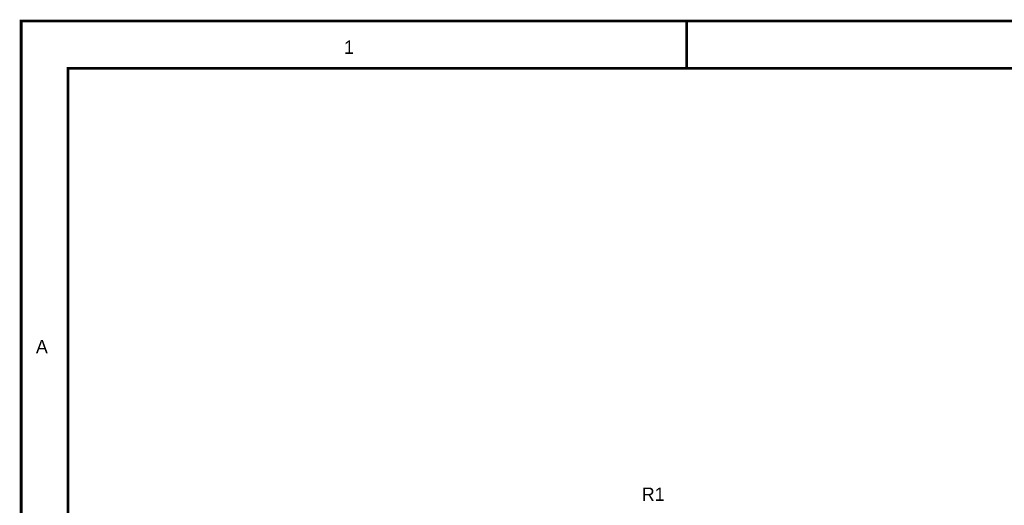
# Model space of a CAD drawing. Extents: x 0 to 17, y 0 to 11.
# Tile 11 of 49: x 0 to 4.2, y 8.9 to 11. Entities that reach past the tile are written whole.
import ezdxf

# ---------------------------------------------------------------- set-up
doc = ezdxf.new("R2010")
doc.units = 0
doc.layers.add('SHEET', color=255, linetype='CONTINUOUS')

msp = doc.modelspace()

# ---------------------------------------------------------------- linework, layer by layer
at = {"layer": 'SHEET', "const_width": 0.0118}
for points in [[(0.0004, 11), (0.2004, 11)], [(2.8339, 11), (2.8339, 10.8)]]:
    msp.add_lwpolyline(points, dxfattribs=at)
at = {"layer": 'SHEET'}
for points, const_width in [([(0.0008, 11), (17, 11), (17, 0), (0.0008, 0), (0.0008, 11)], 0.0118), ([(0.0008, 11), (0.0008, 0), (17, 0), (17, 11), (0.0008, 11), (0.0008, 11)], 0.0039), ([(0.2004, 10.7996), (16.8004, 10.7996), (16.8004, 0.1996), (0.2004, 0.1996), (0.2004, 10.7996)], 0.0118), ([(0.2004, 10.7996), (0.2004, 0.1996), (16.8004, 0.1996), (16.8004, 10.7996), (0.2004, 10.7996), (0.2004, 10.7996)], 0.0039)]:
    msp.add_lwpolyline(points, close=True, dxfattribs=dict(at, const_width=const_width))

# ---------------------------------------------------------------- texts
for s, height, p in [('1', 0.057, (1.375, 10.8606)), ('A', 0.057, (0.0634, 9.587)), ('R1', 0.05703, (2.6422, 8.9597))]:
    msp.add_text(s, height=height, dxfattribs=at).set_placement(p)

doc.saveas('drawing.dxf')
